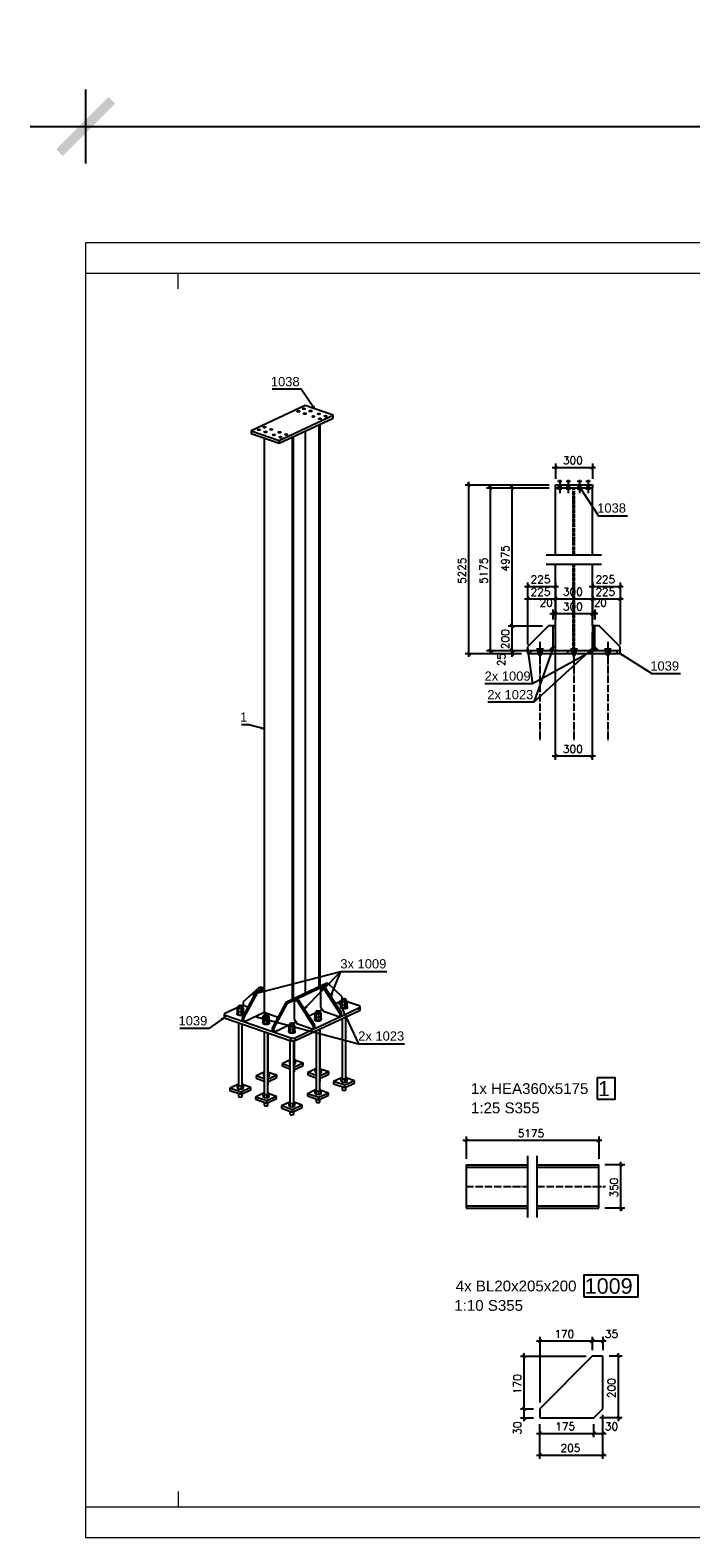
# Model space of a CAD drawing. Header units: millimetres. Extents: x 1814 to 94182, y 11562 to 49454.
# Tile 74 of 143: x 13022 to 13557, y 20272 to 21494. Entities that reach past the tile are written whole.
import ezdxf

# ---------------------------------------------------------------- set-up
doc = ezdxf.new("R2010")
doc.units = ezdxf.units.MM
doc.linetypes.add('ACAD_ISO02W100', pattern=[15, 12, -3])
doc.linetypes.add('ACAD_ISO04W100', pattern=[30, 24, -3, 0, -3])
doc.layers.add('AS_DIM_ON', color=7, linetype='Continuous')
doc.layers.add('pomoc', color=210, linetype='Continuous', lineweight=9, plot=False)
doc.layers.add('ramka', color=84, linetype='Continuous', lineweight=15)
doc.layers.add('wymiar', color=135, linetype='Continuous', lineweight=9)
doc.styles.add('ARIAL', font='arial.ttf')
doc.styles.add('ROMANS', font='romans')
doc.styles.add('WYMIARY', font='simplex.shx', dxfattribs={"oblique": 15})
doc.linetypes.add('ZIGZAG', pattern='A,0,[1,A01 - Stacja Paliw Zamość - PAB - pawilon - rzut parteru1.Shx,S=0.079365,R=0,X=0,Y=0],-11,0', length=11)
doc.dimstyles.new('1-50', dxfattribs={"dimscale": 50, "dimtxt": 0.16, "dimasz": 0.2, "dimexe": 0.1, "dimexo": 0.1, "dimgap": 0.075, "dimtad": 1, "dimdec": 1, "dimrnd": 0.1, "dimzin": 9, "dimtxsty": 'WYMIARY', "dimblk": 'ARCHTICK', "dimcen": 0.2, "dimdle": 0.15, "dimadec": 1, "dimazin": 1, "dimtfac": 1, "dimtdec": 1, "dimtix": 1, "dimtmove": 2, "dimatfit": 3, "dimldrblk": 'ARCHTICK', "dimfxl": 0, "dimarcsym": 0})

# ---------------------------------------------------------------- blocks, each defined once
blk = doc.blocks.new('_ARCHTICK')
at = {"color": 0, "linetype": 'ByBlock', "lineweight": -2}
blk.add_solid([(0.398, 0.309), (0.309, 0.398), (-0.309, -0.398), (-0.398, -0.309)], dxfattribs=at)
blk = doc.blocks.new('*D3273')
at = {"layer": 'Defpoints', "color": 0}
for p in [(14466.8, 21416.1), (13066.8, 21322.1), (14466.8, 21322.1)]:
    blk.add_point(p, dxfattribs=at)
at = {"layer": 'wymiar', "color": 0, "lineweight": -2}
for p, q in [((13066.8, 21386.1), (13066.8, 21446.1)), ((14466.8, 21386.1), (14466.8, 21446.1)), ((13021.8, 21416.1), (14511.8, 21416.1))]:
    blk.add_line(p, q, dxfattribs=at)
at = {"layer": 'wymiar', "color": 0, "lineweight": -2, "xscale": 60, "yscale": 60, "zscale": 60, "rotation": 180}
blk.add_blockref('_ARCHTICK', (13066.8, 21416.1), dxfattribs=at)
at = {"layer": 'wymiar', "color": 0, "lineweight": -2, "xscale": 60, "yscale": 60, "zscale": 60}
blk.add_blockref('_ARCHTICK', (14466.8, 21416.1), dxfattribs=at)
at = {"layer": 'wymiar', "color": 0, "insert": (13766.8, 21462.6), "char_height": 48, "attachment_point": 5, "style": 'WYMIARY'}
blk.add_mtext('5600', dxfattribs=at)

msp = doc.modelspace()

# ---------------------------------------------------------------- linework, layer by layer
at = {"color": 145, "linetype": 'Continuous', "ltscale": 0.25}
for p, q in [((13244.588, 21189.867), (13200.951, 21169.466)), ((13223.716, 21161.625), (13267.353, 21182.027)), ((13223.716, 21159.335), (13267.353, 21179.737)), ((13267.353, 21182.027), (13244.588, 21189.867)), ((13267.353, 21179.737), (13267.353, 21182.027)), ((13200.951, 21169.466), (13223.716, 21161.625)), ((13200.951, 21169.466), (13200.951, 21167.176)), ((13200.951, 21167.176), (13223.716, 21159.335)), ((13244.789, 21169.188), (13244.789, 20713.499)), ((13255.792, 21174.332), (13255.792, 20718.643)), ((13256.932, 20719.176), (13256.932, 21174.865)), ((13211.372, 21163.587), (13211.372, 20698.04)), ((13223.716, 21159.335), (13223.716, 21161.625)), ((13234.926, 21164.576), (13234.137, 21164.207)), ((13234.137, 21164.207), (13234.137, 20708.519)), ((13235.276, 20709.052), (13235.276, 21164.74)), ((13447.408, 21125.565), (13477.408, 21125.565)), ((13447.408, 21123.065), (13447.408, 21125.565)), ((13447.408, 21068.812), (13447.408, 21123.065)), ((13447.408, 21123.065), (13477.408, 21123.065)), ((13477.408, 21125.565), (13477.408, 21123.065)), ((13477.408, 21068.812), (13477.408, 21123.065)), ((13447.408, 21011.312), (13447.408, 21061.312)), ((13477.408, 21011.312), (13477.408, 21061.312)), ((13441.908, 21011.312), (13424.908, 20994.312)), ((13445.408, 21011.312), (13441.908, 21011.312)), ((13447.408, 21011.312), (13445.408, 21011.312)), ((13445.408, 21011.312), (13445.408, 20994.312)), ((13447.408, 20994.312), (13447.408, 21011.312)), ((13479.408, 21011.312), (13477.408, 21011.312)), ((13477.408, 21011.312), (13477.408, 20994.312)), ((13482.908, 21011.312), (13479.408, 21011.312)), ((13479.408, 20994.312), (13479.408, 21011.312)), ((13499.908, 20994.312), (13482.908, 21011.312)), ((13424.908, 20994.312), (13424.908, 20991.312)), ((13424.908, 20991.312), (13425.099, 20991.312)), ((13424.908, 20991.312), (13424.908, 20988.812)), ((13424.908, 20988.812), (13425.099, 20988.812)), ((13425.099, 20991.312), (13425.641, 20991.312)), ((13425.099, 20988.812), (13425.641, 20988.812)), ((13425.641, 20991.312), (13426.452, 20991.312)), ((13425.641, 20988.812), (13426.452, 20988.812)), ((13426.452, 20991.312), (13427.408, 20991.312)), ((13426.452, 20988.812), (13427.408, 20988.812)), ((13427.408, 20991.312), (13434.908, 20991.312)), ((13427.408, 20988.812), (13427.408, 20991.312)), ((13427.408, 20988.812), (13497.408, 20988.812)), ((13434.908, 20991.312), (13445.408, 20991.312)), ((13442.408, 20991.312), (13445.408, 20994.312)), ((13445.408, 20994.312), (13447.408, 20994.312)), ((13445.408, 20994.312), (13445.408, 20991.312)), ((13445.408, 20991.312), (13458.908, 20991.312)), ((13447.408, 20991.312), (13447.408, 20994.312)), ((13458.908, 20991.312), (13479.408, 20991.312)), ((13477.408, 20994.312), (13479.408, 20994.312)), ((13477.408, 20994.312), (13477.408, 20991.312)), ((13479.408, 20994.312), (13482.408, 20991.312)), ((13479.408, 20991.312), (13479.408, 20994.312)), ((13479.408, 20991.312), (13489.908, 20991.312)), ((13489.908, 20991.312), (13497.408, 20991.312)), ((13497.408, 20991.312), (13498.365, 20991.312)), ((13497.408, 20988.812), (13497.408, 20991.312)), ((13497.408, 20988.812), (13498.365, 20988.812)), ((13498.365, 20991.312), (13499.176, 20991.312)), ((13498.365, 20988.812), (13499.176, 20988.812)), ((13499.176, 20991.312), (13499.718, 20991.312)), ((13499.176, 20988.812), (13499.718, 20988.812)), ((13499.718, 20991.312), (13499.908, 20991.312)), ((13499.718, 20988.812), (13499.908, 20988.812)), ((13499.908, 20991.312), (13499.908, 20994.312)), ((13499.908, 20988.812), (13499.908, 20991.312)), ((13204.644, 20714.446), (13193.572, 20693.698)), ((13207.198, 20717.797), (13194.298, 20706.668)), ((13195.089, 20693.175), (13206.161, 20713.923)), ((13211.372, 20717.591), (13204.644, 20714.446)), ((13204.644, 20714.446), (13206.161, 20713.923)), ((13206.161, 20713.923), (13211.372, 20716.359)), ((13208.501, 20718.406), (13207.198, 20717.797)), ((13207.198, 20717.797), (13209.854, 20716.882)), ((13211.157, 20717.491), (13208.501, 20718.406)), ((13262.142, 20721.612), (13228.926, 20706.083)), ((13230.444, 20705.56), (13263.66, 20721.09)), ((13257.147, 20718.045), (13259.803, 20717.13)), ((13257.147, 20718.045), (13257.147, 20702.473)), ((13261.105, 20717.739), (13258.45, 20718.654)), ((13261.105, 20717.739), (13259.803, 20717.13)), ((13259.803, 20717.13), (13272.703, 20697.116)), ((13274.005, 20697.725), (13261.105, 20717.739)), ((13263.66, 20721.09), (13262.142, 20721.612)), ((13274.732, 20710.695), (13263.66, 20721.09)), ((13189.616, 20701.731), (13179.644, 20697.069)), ((13190.621, 20702.454), (13189.616, 20701.984)), ((13190.46, 20701.021), (13189.616, 20701.984)), ((13189.616, 20701.984), (13189.616, 20699.639)), ((13190.621, 20703.151), (13190.621, 20701.75)), ((13194.618, 20701.607), (13192.961, 20700.832)), ((13194.298, 20703.92), (13193.397, 20703.499)), ((13193.613, 20701.841), (13193.613, 20703.243)), ((13193.775, 20702.57), (13193.613, 20702.583)), ((13194.618, 20701.607), (13193.775, 20702.57)), ((13194.298, 20706.668), (13194.298, 20703.92)), ((13194.298, 20703.92), (13198.293, 20702.545)), ((13194.618, 20699.262), (13194.618, 20701.607)), ((13228.926, 20706.083), (13217.854, 20685.335)), ((13219.372, 20684.812), (13230.444, 20705.56)), ((13228.926, 20706.083), (13230.444, 20705.56)), ((13235.654, 20707.996), (13238.31, 20707.081)), ((13235.654, 20707.996), (13235.654, 20692.425)), ((13239.613, 20707.69), (13236.957, 20708.605)), ((13239.613, 20707.69), (13238.31, 20707.081)), ((13238.31, 20707.081), (13251.21, 20687.067)), ((13252.513, 20687.676), (13239.613, 20707.69)), ((13257.147, 20702.473), (13259.423, 20698.941)), ((13269.111, 20705.319), (13274.691, 20707.928)), ((13273.395, 20702.439), (13273.395, 20702.072)), ((13274.691, 20707.872), (13273.685, 20707.402)), ((13274.529, 20706.439), (13273.685, 20707.402)), ((13273.685, 20707.402), (13273.685, 20705.057)), ((13273.685, 20705.057), (13274.529, 20704.094)), ((13273.685, 20705.057), (13273.685, 20702.713)), ((13273.685, 20702.713), (13274.529, 20701.749)), ((13274.005, 20694.977), (13288.66, 20701.828)), ((13277.03, 20706.25), (13274.529, 20706.439)), ((13274.529, 20706.439), (13274.529, 20704.094)), ((13274.529, 20704.094), (13277.03, 20703.905)), ((13274.529, 20704.094), (13274.529, 20701.749)), ((13274.529, 20701.749), (13277.03, 20701.561)), ((13274.691, 20708.569), (13274.691, 20707.168)), ((13274.732, 20708.705), (13274.732, 20710.695)), ((13278.688, 20707.025), (13277.03, 20706.25)), ((13277.03, 20703.905), (13277.03, 20706.25)), ((13277.03, 20703.905), (13278.688, 20704.68)), ((13277.03, 20701.561), (13277.03, 20703.905)), ((13277.03, 20701.561), (13278.688, 20702.336)), ((13277.682, 20707.26), (13277.682, 20708.661)), ((13277.844, 20707.989), (13277.682, 20708.001)), ((13278.688, 20707.025), (13277.844, 20707.989)), ((13278.688, 20704.68), (13278.688, 20707.025)), ((13288.391, 20703.243), (13278.688, 20706.584)), ((13278.688, 20702.336), (13278.688, 20704.68)), ((13278.978, 20702.243), (13278.978, 20702.61)), ((13288.66, 20699.538), (13288.66, 20701.828)), ((13289.255, 20700.268), (13289.255, 20702.558)), ((13179.048, 20696.34), (13179.048, 20694.05)), ((13179.913, 20695.655), (13233.031, 20677.36)), ((13179.913, 20693.365), (13179.913, 20695.655)), ((13179.913, 20693.365), (13233.031, 20675.07)), ((13189.325, 20697.02), (13189.325, 20696.654)), ((13189.616, 20699.639), (13190.46, 20698.676)), ((13189.616, 20699.639), (13189.616, 20697.294)), ((13189.616, 20697.294), (13190.46, 20696.331)), ((13192.961, 20700.832), (13190.46, 20701.021)), ((13190.46, 20701.021), (13190.46, 20698.676)), ((13190.46, 20698.676), (13192.961, 20698.487)), ((13190.46, 20698.676), (13190.46, 20696.331)), ((13190.46, 20696.331), (13192.961, 20696.142)), ((13190.621, 20689.677), (13190.621, 20639.144)), ((13192.961, 20698.487), (13192.961, 20700.832)), ((13192.961, 20698.487), (13194.618, 20699.262)), ((13192.961, 20696.142), (13192.961, 20698.487)), ((13192.961, 20696.142), (13194.618, 20696.917)), ((13193.572, 20693.698), (13195.089, 20693.175)), ((13193.572, 20693.698), (13193.572, 20690.95)), ((13194.618, 20696.917), (13194.618, 20699.262)), ((13194.909, 20696.825), (13194.909, 20697.191)), ((13195.089, 20690.428), (13211.372, 20698.04)), ((13195.089, 20690.428), (13195.089, 20693.175)), ((13210.193, 20689.833), (13210.193, 20689.467)), ((13211.489, 20695.267), (13210.484, 20694.797)), ((13211.327, 20693.833), (13210.484, 20694.797)), ((13210.484, 20694.797), (13210.484, 20692.452)), ((13210.484, 20692.452), (13211.327, 20691.489)), ((13210.484, 20692.452), (13210.484, 20690.107)), ((13210.484, 20690.107), (13211.327, 20689.144)), ((13213.828, 20693.645), (13211.327, 20693.833)), ((13211.327, 20693.833), (13211.327, 20691.489)), ((13211.327, 20691.489), (13213.828, 20691.3)), ((13211.327, 20691.489), (13211.327, 20689.144)), ((13211.372, 20698.04), (13222.575, 20694.182)), ((13211.489, 20695.964), (13211.489, 20694.563)), ((13215.486, 20694.42), (13213.828, 20693.645)), ((13213.828, 20691.3), (13213.828, 20693.645)), ((13213.828, 20691.3), (13215.486, 20692.075)), ((13213.828, 20688.955), (13213.828, 20691.3)), ((13213.828, 20688.955), (13215.486, 20689.73)), ((13214.48, 20694.654), (13214.48, 20696.056)), ((13214.642, 20695.383), (13214.48, 20695.396)), ((13215.486, 20694.42), (13214.642, 20695.383)), ((13215.486, 20692.075), (13215.486, 20694.42)), ((13215.486, 20689.73), (13215.486, 20692.075)), ((13215.777, 20689.638), (13215.777, 20690.004)), ((13234.812, 20689.283), (13237.015, 20690.313)), ((13235.654, 20692.425), (13237.931, 20688.893)), ((13236.556, 20675.178), (13288.66, 20699.538)), ((13247.618, 20695.27), (13253.524, 20698.031)), ((13252.228, 20692.542), (13252.228, 20692.176)), ((13252.513, 20684.928), (13272.703, 20694.368)), ((13253.524, 20697.976), (13252.518, 20697.506)), ((13253.362, 20696.543), (13252.518, 20697.506)), ((13252.518, 20697.506), (13252.518, 20695.161)), ((13252.518, 20695.161), (13253.362, 20694.198)), ((13252.518, 20695.161), (13252.518, 20692.816)), ((13252.518, 20692.816), (13253.362, 20691.853)), ((13255.863, 20696.354), (13253.362, 20696.543)), ((13253.362, 20696.543), (13253.362, 20694.198)), ((13253.362, 20694.198), (13255.863, 20694.009)), ((13253.362, 20694.198), (13253.362, 20691.853)), ((13253.362, 20691.853), (13255.863, 20691.664)), ((13253.524, 20698.673), (13253.524, 20697.272)), ((13257.521, 20697.129), (13255.863, 20696.354)), ((13255.863, 20694.009), (13255.863, 20696.354)), ((13255.863, 20694.009), (13257.521, 20694.784)), ((13255.863, 20691.664), (13255.863, 20694.009)), ((13255.863, 20691.664), (13257.521, 20692.439)), ((13255.979, 20699.18), (13258.508, 20700.362)), ((13256.515, 20697.363), (13256.515, 20698.765)), ((13256.677, 20698.093), (13256.515, 20698.105)), ((13257.521, 20697.129), (13256.677, 20698.093)), ((13257.521, 20694.784), (13257.521, 20697.129)), ((13257.521, 20692.439), (13257.521, 20694.784)), ((13257.811, 20692.347), (13257.811, 20692.713)), ((13259.423, 20698.941), (13272.703, 20694.368)), ((13272.703, 20697.116), (13274.005, 20697.725)), ((13272.703, 20697.116), (13272.703, 20694.368)), ((13272.703, 20694.368), (13274.005, 20694.977)), ((13274.005, 20694.977), (13274.005, 20697.725)), ((13274.691, 20693.007), (13274.691, 20644.562)), ((13277.682, 20644.654), (13277.682, 20694.406)), ((13193.613, 20639.236), (13193.613, 20688.646)), ((13211.327, 20689.144), (13213.828, 20688.955)), ((13211.489, 20682.489), (13211.489, 20631.957)), ((13214.48, 20632.049), (13214.48, 20681.459)), ((13214.78, 20649.132), (13214.78, 20681.356)), ((13217.854, 20685.335), (13219.372, 20684.812)), ((13217.854, 20685.335), (13217.854, 20682.587)), ((13219.372, 20682.064), (13232.357, 20688.135)), ((13219.372, 20682.064), (13219.372, 20684.812)), ((13231.061, 20682.646), (13231.061, 20682.28)), ((13232.357, 20688.08), (13231.351, 20687.61)), ((13232.195, 20686.646), (13231.351, 20687.61)), ((13231.351, 20687.61), (13231.351, 20685.265)), ((13231.351, 20685.265), (13232.195, 20684.302)), ((13231.351, 20685.265), (13231.351, 20682.92)), ((13231.351, 20682.92), (13232.195, 20681.957)), ((13234.696, 20686.458), (13232.195, 20686.646)), ((13232.195, 20686.646), (13232.195, 20684.302)), ((13232.195, 20684.302), (13234.696, 20684.113)), ((13232.195, 20684.302), (13232.195, 20681.957)), ((13232.195, 20681.957), (13234.696, 20681.768)), ((13232.357, 20688.777), (13232.357, 20687.376)), ((13233.031, 20675.07), (13233.031, 20677.36)), ((13236.354, 20687.233), (13234.696, 20686.458)), ((13234.696, 20684.113), (13234.696, 20686.458)), ((13234.696, 20684.113), (13236.354, 20684.888)), ((13234.696, 20681.768), (13234.696, 20684.113)), ((13234.696, 20681.768), (13236.354, 20682.543)), ((13235.348, 20687.467), (13235.348, 20688.869)), ((13235.51, 20688.196), (13235.348, 20688.208)), ((13236.354, 20687.233), (13235.51, 20688.196)), ((13236.354, 20684.888), (13236.354, 20687.233)), ((13236.354, 20682.543), (13236.354, 20684.888)), ((13236.556, 20677.468), (13251.21, 20684.319)), ((13236.556, 20675.178), (13236.556, 20677.468)), ((13236.644, 20682.451), (13236.644, 20682.817)), ((13237.931, 20688.893), (13251.21, 20684.319)), ((13251.21, 20687.067), (13252.513, 20687.676)), ((13251.21, 20687.067), (13251.21, 20684.319)), ((13251.21, 20684.319), (13252.513, 20684.928)), ((13252.513, 20684.928), (13252.513, 20687.676)), ((13253.524, 20683.111), (13253.524, 20634.666)), ((13256.515, 20634.758), (13256.515, 20684.51)), ((13256.815, 20651.841), (13256.815, 20684.65)), ((13232.357, 20675.302), (13232.357, 20624.77)), ((13235.348, 20624.861), (13235.348, 20674.887)), ((13235.947, 20659.028), (13235.947, 20674.986)), ((13231.95, 20659.165), (13225.99, 20656.379)), ((13232.357, 20654.186), (13225.99, 20656.379)), ((13225.99, 20656.379), (13225.99, 20654.547)), ((13225.99, 20654.547), (13232.357, 20652.354)), ((13232.357, 20659.361), (13231.95, 20659.171)), ((13232.357, 20658.706), (13231.95, 20659.171)), ((13231.95, 20659.171), (13231.95, 20656.826)), ((13231.95, 20656.826), (13232.357, 20656.361)), ((13236.952, 20658.794), (13235.348, 20658.044)), ((13242.912, 20656.896), (13235.348, 20653.36)), ((13235.348, 20655.699), (13236.952, 20656.449)), ((13235.348, 20651.528), (13242.912, 20655.064)), ((13236.109, 20659.757), (13235.947, 20659.769)), ((13236.952, 20658.794), (13236.109, 20659.757)), ((13242.912, 20656.896), (13236.758, 20659.016)), ((13236.952, 20656.449), (13236.952, 20658.794)), ((13242.912, 20655.064), (13242.912, 20656.896)), ((13210.783, 20649.269), (13204.823, 20646.482)), ((13211.489, 20644.187), (13204.823, 20646.482)), ((13204.823, 20646.482), (13204.823, 20644.65)), ((13204.823, 20644.65), (13211.489, 20642.355)), ((13211.489, 20649.605), (13210.783, 20649.275)), ((13211.489, 20648.468), (13210.783, 20649.275)), ((13210.783, 20649.275), (13210.783, 20646.93)), ((13210.783, 20646.93), (13211.489, 20646.123)), ((13210.977, 20642.531), (13211.489, 20641.947)), ((13215.785, 20648.898), (13214.48, 20648.287)), ((13221.745, 20647), (13214.48, 20643.604)), ((13214.48, 20645.943), (13215.785, 20646.553)), ((13214.48, 20641.772), (13221.745, 20645.168)), ((13214.48, 20641.766), (13215.785, 20642.376)), ((13214.942, 20649.861), (13214.78, 20649.873)), ((13214.78, 20639.862), (13214.78, 20641.906)), ((13215.785, 20648.898), (13214.942, 20649.861)), ((13221.745, 20647), (13215.591, 20649.12)), ((13215.785, 20646.553), (13215.785, 20648.898)), ((13215.785, 20642.376), (13215.785, 20642.382)), ((13221.745, 20645.168), (13221.745, 20647)), ((13232.145, 20652.427), (13232.357, 20652.185)), ((13235.348, 20651.522), (13236.952, 20652.272)), ((13235.947, 20649.759), (13235.947, 20651.802)), ((13236.952, 20652.272), (13236.952, 20652.278)), ((13252.818, 20651.978), (13246.858, 20649.191)), ((13253.524, 20646.896), (13246.858, 20649.191)), ((13246.858, 20649.191), (13246.858, 20647.36)), ((13246.858, 20647.36), (13253.524, 20645.064)), ((13253.524, 20652.314), (13252.818, 20651.984)), ((13253.524, 20651.177), (13252.818, 20651.984)), ((13252.818, 20651.984), (13252.818, 20649.639)), ((13252.818, 20649.639), (13253.524, 20648.832)), ((13253.012, 20645.24), (13253.524, 20644.656)), ((13257.82, 20651.607), (13256.515, 20650.997)), ((13263.78, 20649.709), (13256.515, 20646.313)), ((13256.515, 20648.652), (13257.82, 20649.262)), ((13256.515, 20644.481), (13263.78, 20647.877)), ((13256.515, 20644.475), (13257.82, 20645.085)), ((13256.976, 20652.57), (13256.815, 20652.582)), ((13256.815, 20642.571), (13256.815, 20644.615)), ((13257.82, 20651.607), (13256.976, 20652.57)), ((13263.78, 20649.709), (13257.626, 20651.829)), ((13257.82, 20649.262), (13257.82, 20651.607)), ((13257.82, 20645.085), (13257.82, 20645.091)), ((13263.78, 20647.877), (13263.78, 20649.709)), ((13273.685, 20644.791), (13267.726, 20642.004)), ((13276.832, 20638.868), (13267.726, 20642.004)), ((13267.726, 20642.004), (13267.726, 20640.172)), ((13274.691, 20645.267), (13273.685, 20644.797)), ((13274.529, 20643.833), (13273.685, 20644.797)), ((13273.685, 20644.797), (13273.685, 20642.452)), ((13273.685, 20642.452), (13274.529, 20641.488)), ((13277.03, 20643.645), (13274.529, 20643.833)), ((13274.529, 20643.833), (13274.529, 20641.488)), ((13274.529, 20641.488), (13277.03, 20641.3)), ((13284.648, 20642.522), (13276.832, 20638.868)), ((13276.832, 20637.036), (13284.648, 20640.69)), ((13278.688, 20644.42), (13277.03, 20643.645)), ((13277.03, 20641.3), (13277.03, 20643.645)), ((13277.03, 20641.3), (13278.688, 20642.075)), ((13277.844, 20645.383), (13277.682, 20645.395)), ((13278.688, 20644.42), (13277.844, 20645.383)), ((13284.648, 20642.522), (13278.493, 20644.642)), ((13278.688, 20642.075), (13278.688, 20644.42)), ((13284.648, 20640.69), (13284.648, 20642.522)), ((13189.616, 20639.372), (13183.656, 20636.586)), ((13192.762, 20633.45), (13183.656, 20636.586)), ((13183.656, 20636.586), (13183.656, 20634.754)), ((13183.656, 20634.754), (13192.762, 20631.618)), ((13190.621, 20639.849), (13189.616, 20639.378)), ((13190.46, 20638.415), (13189.616, 20639.378)), ((13189.616, 20639.378), (13189.616, 20637.034)), ((13189.616, 20637.034), (13190.46, 20636.07)), ((13189.81, 20632.635), (13190.46, 20631.893)), ((13192.961, 20638.226), (13190.46, 20638.415)), ((13190.46, 20638.415), (13190.46, 20636.07)), ((13190.46, 20636.07), (13192.961, 20635.882)), ((13190.46, 20632.411), (13190.46, 20631.893)), ((13190.46, 20631.893), (13192.384, 20631.748)), ((13190.621, 20631.881), (13190.621, 20629.875)), ((13200.578, 20637.104), (13192.762, 20633.45)), ((13192.762, 20631.618), (13200.578, 20635.272)), ((13192.762, 20631.618), (13192.762, 20633.45)), ((13192.95, 20631.706), (13192.961, 20631.705)), ((13194.618, 20639.001), (13192.961, 20638.226)), ((13192.961, 20635.882), (13192.961, 20638.226)), ((13192.961, 20635.882), (13194.618, 20636.656)), ((13192.961, 20631.705), (13194.618, 20632.48)), ((13192.961, 20631.705), (13192.961, 20631.711)), ((13193.775, 20639.965), (13193.613, 20639.977)), ((13193.613, 20629.966), (13193.613, 20632.01)), ((13194.618, 20639.001), (13193.775, 20639.965)), ((13200.578, 20637.104), (13194.424, 20639.224)), ((13194.618, 20636.656), (13194.618, 20639.001)), ((13194.618, 20632.48), (13194.618, 20632.486)), ((13200.578, 20635.272), (13200.578, 20637.104)), ((13210.484, 20632.185), (13204.524, 20629.399)), ((13213.63, 20626.263), (13204.524, 20629.399)), ((13204.524, 20629.399), (13204.524, 20627.567)), ((13211.489, 20632.661), (13210.484, 20632.191)), ((13211.327, 20631.228), (13210.484, 20632.191)), ((13210.484, 20632.191), (13210.484, 20629.846)), ((13210.484, 20629.846), (13211.327, 20628.883)), ((13213.828, 20631.039), (13211.327, 20631.228)), ((13211.327, 20631.228), (13211.327, 20628.883)), ((13211.327, 20628.883), (13213.828, 20628.694)), ((13221.446, 20629.917), (13213.63, 20626.263)), ((13215.486, 20631.814), (13213.828, 20631.039)), ((13213.828, 20628.694), (13213.828, 20631.039)), ((13213.828, 20628.694), (13215.486, 20629.469)), ((13214.642, 20632.778), (13214.48, 20632.79)), ((13215.486, 20631.814), (13214.642, 20632.778)), ((13221.446, 20629.917), (13215.291, 20632.036)), ((13215.486, 20629.469), (13215.486, 20631.814)), ((13221.446, 20628.085), (13221.446, 20629.917)), ((13252.518, 20634.894), (13246.559, 20632.108)), ((13255.665, 20628.972), (13246.559, 20632.108)), ((13246.559, 20632.108), (13246.559, 20630.276)), ((13246.559, 20630.276), (13255.665, 20627.14)), ((13253.524, 20635.371), (13252.518, 20634.9)), ((13253.362, 20633.937), (13252.518, 20634.9)), ((13252.518, 20634.9), (13252.518, 20632.556)), ((13252.518, 20632.556), (13253.362, 20631.592)), ((13255.863, 20633.748), (13253.362, 20633.937)), ((13253.362, 20633.937), (13253.362, 20631.592)), ((13253.362, 20631.592), (13255.863, 20631.404)), ((13263.48, 20632.626), (13255.665, 20628.972)), ((13255.665, 20627.14), (13263.48, 20630.794)), ((13255.665, 20627.14), (13255.665, 20628.972)), ((13257.521, 20634.523), (13255.863, 20633.748)), ((13255.863, 20631.404), (13255.863, 20633.748)), ((13255.863, 20631.404), (13257.521, 20632.179)), ((13256.677, 20635.487), (13256.515, 20635.499)), ((13257.521, 20634.523), (13256.677, 20635.487)), ((13263.48, 20632.626), (13257.326, 20634.746)), ((13257.521, 20632.179), (13257.521, 20634.523)), ((13263.48, 20630.794), (13263.48, 20632.626)), ((13267.726, 20640.172), (13276.832, 20637.036)), ((13273.88, 20638.053), (13274.529, 20637.312)), ((13274.529, 20637.829), (13274.529, 20637.312)), ((13274.529, 20637.312), (13276.453, 20637.166)), ((13274.691, 20637.299), (13274.691, 20635.293)), ((13276.832, 20637.036), (13276.832, 20638.868)), ((13277.019, 20637.124), (13277.03, 20637.123)), ((13277.03, 20637.123), (13278.688, 20637.898)), ((13277.03, 20637.123), (13277.03, 20637.129)), ((13277.682, 20635.384), (13277.682, 20637.428)), ((13278.688, 20637.898), (13278.688, 20637.904)), ((13204.524, 20627.567), (13213.63, 20624.431)), ((13210.678, 20625.448), (13211.327, 20624.706)), ((13211.327, 20625.224), (13211.327, 20624.706)), ((13211.327, 20624.706), (13213.252, 20624.561)), ((13211.489, 20624.694), (13211.489, 20622.688)), ((13213.63, 20624.431), (13221.446, 20628.085)), ((13213.63, 20624.431), (13213.63, 20626.263)), ((13213.817, 20624.518), (13213.828, 20624.518)), ((13213.828, 20624.518), (13215.486, 20625.293)), ((13213.828, 20624.518), (13213.828, 20624.524)), ((13214.48, 20622.779), (13214.48, 20624.822)), ((13215.486, 20625.293), (13215.486, 20625.299)), ((13231.351, 20624.998), (13225.392, 20622.212)), ((13234.498, 20619.076), (13225.392, 20622.212)), ((13225.392, 20622.212), (13225.392, 20620.38)), ((13225.392, 20620.38), (13234.498, 20617.244)), ((13232.357, 20625.474), (13231.351, 20625.004)), ((13232.195, 20624.041), (13231.351, 20625.004)), ((13231.351, 20625.004), (13231.351, 20622.659)), ((13231.351, 20622.659), (13232.195, 20621.696)), ((13231.546, 20618.26), (13232.195, 20617.519)), ((13234.696, 20623.852), (13232.195, 20624.041)), ((13232.195, 20624.041), (13232.195, 20621.696)), ((13232.195, 20621.696), (13234.696, 20621.507)), ((13232.195, 20618.037), (13232.195, 20617.519)), ((13232.195, 20617.519), (13234.119, 20617.374)), ((13232.357, 20617.507), (13232.357, 20615.5)), ((13242.313, 20622.73), (13234.498, 20619.076)), ((13234.498, 20617.244), (13242.313, 20620.898)), ((13234.498, 20617.244), (13234.498, 20619.076)), ((13234.685, 20617.331), (13234.696, 20617.331)), ((13236.354, 20624.627), (13234.696, 20623.852)), ((13234.696, 20621.507), (13234.696, 20623.852)), ((13234.696, 20621.507), (13236.354, 20622.282)), ((13234.696, 20617.331), (13236.354, 20618.106)), ((13234.696, 20617.331), (13234.696, 20617.337)), ((13235.51, 20625.591), (13235.348, 20625.603)), ((13235.348, 20615.592), (13235.348, 20617.635)), ((13236.354, 20624.627), (13235.51, 20625.591)), ((13242.313, 20622.73), (13236.159, 20624.849)), ((13236.354, 20622.282), (13236.354, 20624.627)), ((13236.354, 20618.106), (13236.354, 20618.111)), ((13242.313, 20620.898), (13242.313, 20622.73)), ((13252.713, 20628.157), (13253.362, 20627.415)), ((13253.362, 20627.933), (13253.362, 20627.415)), ((13253.362, 20627.415), (13255.286, 20627.27)), ((13253.524, 20627.403), (13253.524, 20625.397)), ((13255.852, 20627.228), (13255.863, 20627.227)), ((13255.863, 20627.227), (13257.521, 20628.002)), ((13255.863, 20627.227), (13255.863, 20627.233)), ((13256.515, 20625.488), (13256.515, 20627.532)), ((13257.521, 20628.002), (13257.521, 20628.008)), ((13375.045, 20574.332), (13425.045, 20574.332)), ((13375.045, 20574.332), (13375.045, 20539.332)), ((13375.045, 20572.582), (13425.045, 20572.582)), ((13432.545, 20574.332), (13482.545, 20574.332)), ((13432.545, 20572.582), (13482.545, 20572.582)), ((13482.545, 20539.332), (13482.545, 20574.332)), ((13375.045, 20541.082), (13425.045, 20541.082)), ((13375.045, 20539.332), (13425.045, 20539.332)), ((13432.545, 20541.082), (13482.545, 20541.082)), ((13432.545, 20539.332), (13482.545, 20539.332)), ((13477.245, 20419.232), (13434.745, 20376.732)), ((13485.995, 20419.232), (13477.245, 20419.232)), ((13485.995, 20376.732), (13485.995, 20419.232)), ((13434.745, 20376.732), (13434.745, 20369.232)), ((13478.495, 20369.232), (13485.995, 20376.732)), ((13434.745, 20369.232), (13478.495, 20369.232))]:
    msp.add_line(p, q, dxfattribs=at)
at = {"color": 0, "linetype": 'ByBlock', "lineweight": -2}
for p, q in [((13251.077, 21189.558), (13250.391, 21189.085)), ((13252.152, 21187.262), (13250.391, 21189.085)), ((13251.077, 21189.558), (13252.152, 21187.262)), ((13468.452, 21120.755, -4638.732), (13467.408, 21123.065, -4638.732)), ((13467.408, 21123.065, -4638.732), (13469.145, 21121.218, -4638.732)), ((13468.452, 21120.755, -4638.732), (13469.145, 21121.218, -4638.732)), ((13424.852, 20990.278, -4654.732), (13424.908, 20992.812, -4654.732)), ((13424.852, 20990.278, -4654.732), (13425.677, 20990.397, -4654.732)), ((13424.908, 20992.812, -4654.732), (13425.677, 20990.397, -4654.732)), ((13444.174, 20990.598, -4638.232), (13445.408, 20992.812, -4638.232)), ((13444.174, 20990.598, -4638.232), (13444.959, 20990.318, -4638.232)), ((13445.408, 20992.812, -4638.232), (13444.959, 20990.318, -4638.232)), ((13475.282, 20991.432, -4638.232), (13477.408, 20992.812, -4638.232)), ((13475.282, 20991.432, -4638.232), (13475.845, 20990.817, -4638.232)), ((13477.408, 20992.812, -4638.232), (13475.845, 20990.817, -4638.232)), ((13478.516, 20991.974, -4654.732), (13480.908, 20992.812, -4654.732)), ((13478.516, 20991.974, -4654.732), (13478.917, 20991.244, -4654.732)), ((13480.908, 20992.812, -4654.732), (13478.917, 20991.244, -4654.732)), ((13501.702, 20987.122, -4629.732), (13499.813, 20988.812, -4629.732)), ((13499.813, 20988.812, -4629.732), (13502.148, 20987.826, -4629.732)), ((13501.702, 20987.122, -4629.732), (13502.148, 20987.826, -4629.732)), ((13209.065, 20928.893), (13208.849, 20928.088)), ((13211.372, 20927.844), (13208.849, 20928.088)), ((13209.065, 20928.893), (13211.372, 20927.844)), ((13201.141, 20712.571), (13203.459, 20713.595)), ((13203.666, 20712.788), (13201.141, 20712.571)), ((13203.666, 20712.788), (13203.459, 20713.595)), ((13243.947, 20700.966), (13245.402, 20703.041)), ((13245.996, 20702.457), (13243.947, 20700.966)), ((13245.996, 20702.457), (13245.402, 20703.041)), ((13265.439, 20711.015), (13265.992, 20713.488)), ((13266.765, 20713.175), (13265.439, 20711.015)), ((13266.765, 20713.175), (13265.992, 20713.488)), ((13272.59, 20704.184), (13271.901, 20706.623)), ((13271.901, 20706.623), (13273.344, 20704.54)), ((13272.59, 20704.184), (13273.344, 20704.54)), ((13176.93, 20692.682), (13179.222, 20693.764)), ((13176.93, 20692.682), (13177.405, 20691.998)), ((13179.222, 20693.764), (13177.405, 20691.998)), ((13206.437, 20693.613), (13204.125, 20694.652)), ((13204.125, 20694.652), (13206.649, 20694.419)), ((13206.437, 20693.613), (13206.649, 20694.419))]:
    msp.add_line(p, q, dxfattribs=at)
at = {"color": 10, "linetype": 'ACAD_ISO04W100', "ltscale": 0.25}
for p, q in [((13450.908, 21129.717), (13450.908, 21118.812)), ((13457.908, 21129.717), (13457.908, 21118.812)), ((13466.908, 21129.717), (13466.908, 21118.812)), ((13473.908, 21129.717), (13473.908, 21118.812)), ((13452.758, 21128.167), (13449.058, 21128.167)), ((13452.758, 21122.112), (13449.058, 21122.112)), ((13450.908, 21128.167), (13450.908, 21128.167)), ((13450.908, 21122.112), (13450.908, 21122.112)), ((13459.758, 21128.167), (13456.058, 21128.167)), ((13459.758, 21122.112), (13456.058, 21122.112)), ((13457.908, 21128.167), (13457.908, 21128.167)), ((13457.908, 21122.112), (13457.908, 21122.112)), ((13462.408, 21068.812), (13462.408, 21123.065)), ((13468.758, 21128.167), (13465.058, 21128.167)), ((13468.758, 21122.112), (13465.058, 21122.112)), ((13466.908, 21128.167), (13466.908, 21128.167)), ((13466.908, 21122.112), (13466.908, 21122.112)), ((13475.758, 21128.167), (13472.058, 21128.167)), ((13475.758, 21122.112), (13472.058, 21122.112)), ((13473.908, 21128.167), (13473.908, 21128.167)), ((13473.908, 21122.112), (13473.908, 21122.112)), ((13462.408, 20985.812), (13462.408, 21061.312)), ((13434.908, 20998.362), (13434.908, 20986.362)), ((13434.908, 20998.362), (13434.908, 20986.362)), ((13434.908, 20998.362), (13434.908, 20986.362)), ((13462.408, 20998.362), (13462.408, 20986.362)), ((13462.408, 20998.362), (13462.408, 20986.362)), ((13489.908, 20998.362), (13489.908, 20986.362)), ((13489.908, 20998.362), (13489.908, 20986.362)), ((13489.908, 20998.362), (13489.908, 20986.362)), ((13437.708, 20992.265), (13432.108, 20992.265)), ((13437.708, 20992.265), (13432.108, 20992.265)), ((13437.708, 20992.265), (13432.108, 20992.265)), ((13436.408, 20987.86), (13433.408, 20987.86)), ((13436.408, 20987.86), (13433.408, 20987.86)), ((13436.408, 20987.86), (13433.408, 20987.86)), ((13434.908, 20992.265), (13434.908, 20992.265)), ((13434.908, 20992.265), (13434.908, 20992.265)), ((13434.908, 20992.265), (13434.908, 20992.265)), ((13434.908, 20987.86), (13434.908, 20987.86)), ((13434.908, 20987.86), (13434.908, 20987.86)), ((13434.908, 20987.86), (13434.908, 20987.86)), ((13434.908, 20986.362), (13434.908, 20918.362)), ((13434.908, 20986.362), (13434.908, 20918.362)), ((13434.908, 20986.362), (13434.908, 20918.362)), ((13465.208, 20992.265), (13459.608, 20992.265)), ((13465.208, 20992.265), (13459.608, 20992.265)), ((13463.908, 20987.86), (13460.908, 20987.86)), ((13463.908, 20987.86), (13460.908, 20987.86)), ((13462.408, 20992.265), (13462.408, 20992.265)), ((13462.408, 20992.265), (13462.408, 20992.265)), ((13462.408, 20987.86), (13462.408, 20987.86)), ((13462.408, 20987.86), (13462.408, 20987.86)), ((13462.408, 20986.362), (13462.408, 20918.362)), ((13462.408, 20986.362), (13462.408, 20918.362)), ((13492.708, 20992.265), (13487.108, 20992.265)), ((13492.708, 20992.265), (13487.108, 20992.265)), ((13492.708, 20992.265), (13487.108, 20992.265)), ((13491.408, 20987.86), (13488.408, 20987.86)), ((13491.408, 20987.86), (13488.408, 20987.86)), ((13491.408, 20987.86), (13488.408, 20987.86)), ((13489.908, 20992.265), (13489.908, 20992.265)), ((13489.908, 20992.265), (13489.908, 20992.265)), ((13489.908, 20992.265), (13489.908, 20992.265)), ((13489.908, 20987.86), (13489.908, 20987.86)), ((13489.908, 20987.86), (13489.908, 20987.86)), ((13489.908, 20987.86), (13489.908, 20987.86)), ((13489.908, 20986.362), (13489.908, 20918.362)), ((13489.908, 20986.362), (13489.908, 20918.362)), ((13489.908, 20986.362), (13489.908, 20918.362)), ((13375.045, 20556.832), (13425.045, 20556.832)), ((13432.545, 20556.832), (13488.045, 20556.832))]:
    msp.add_line(p, q, dxfattribs=at)
at = {"color": 84, "linetype": 'ACAD_ISO02W100', "ltscale": 0.25}
for p, q in [((13449.808, 21125.565), (13449.808, 21123.065)), ((13452.009, 21123.065), (13452.009, 21125.565)), ((13456.808, 21125.565), (13456.808, 21123.065)), ((13459.009, 21123.065), (13459.009, 21125.565)), ((13461.908, 21068.812), (13461.908, 21123.065)), ((13462.908, 21068.812), (13462.908, 21123.065)), ((13465.808, 21125.565), (13465.808, 21123.065)), ((13468.009, 21123.065), (13468.009, 21125.565)), ((13472.808, 21125.565), (13472.808, 21123.065)), ((13475.009, 21123.065), (13475.009, 21125.565)), ((13461.908, 20991.312), (13461.908, 21061.312)), ((13462.908, 20991.312), (13462.908, 21061.312)), ((13433.108, 20991.312), (13433.108, 20988.812)), ((13436.709, 20988.812), (13436.709, 20991.312)), ((13457.158, 20991.312), (13457.158, 20988.812)), ((13460.608, 20991.312), (13460.608, 20988.812)), ((13460.659, 20988.812), (13460.659, 20991.312)), ((13464.209, 20988.812), (13464.209, 20991.312)), ((13488.108, 20991.312), (13488.108, 20988.812)), ((13491.709, 20988.812), (13491.709, 20991.312))]:
    msp.add_line(p, q, dxfattribs=at)
at = {"color": 7, "linetype": 'ZIGZAG', "ltscale": 0.25}
for p, q in [((13439.908, 21068.812), (13484.908, 21068.812)), ((13439.908, 21061.312), (13484.908, 21061.312)), ((13425.045, 20531.832), (13425.045, 20581.832)), ((13432.545, 20531.832), (13432.545, 20581.832))]:
    msp.add_line(p, q, dxfattribs=at)
at = {"color": 7}
for p, q in [((13480.908, 20992.812), (13429.007, 20964.318)), ((13477.408, 20992.812), (13429.856, 20949.318)), ((13201.141, 20712.571), (13273.588, 20731.12)), ((13265.439, 20711.015), (13273.588, 20731.12)), ((13204.125, 20694.652), (13287.94, 20672.617))]:
    msp.add_line(p, q, dxfattribs=at)
for points in [[(13252.152, 21187.262), (13241.306, 21203.018), (13217.998, 21203.018)], [(13467.408, 21123.065), (13482.461, 21100.565), (13505.769, 21100.565)], [(13424.908, 20992.812), (13429.007, 20964.318), (13390.373, 20964.318)], [(13445.408, 20992.812), (13429.856, 20949.318), (13392.571, 20949.318)], [(13499.813, 20988.812), (13525.467, 20972.562), (13548.775, 20972.562)], [(13211.372, 20927.844), (13198.872, 20931.193), (13193.045, 20931.193)], [(13243.947, 20700.966), (13273.588, 20731.12), (13310.873, 20731.12)], [(13271.901, 20706.623), (13287.94, 20672.617), (13325.225, 20672.617)], [(13179.222, 20693.764), (13166.496, 20684.942), (13143.188, 20684.942)]]:
    msp.add_lwpolyline(points, dxfattribs=at)
at = {"color": 4}
for points in [[(13481.379, 20627.595), (13495.897, 20627.595), (13495.897, 20644.845), (13481.379, 20644.845), (13481.379, 20627.595)], [(13470.578, 20467.47), (13514.425, 20467.47), (13514.425, 20484.97), (13470.578, 20484.97), (13470.578, 20467.47)]]:
    msp.add_lwpolyline(points, dxfattribs=at)
at = {"color": 145, "linetype": 'Continuous', "ltscale": 0.25, "extrusion": (-8.32667e-17, 0.915957, 0.401277)}
for centre in [(-13239.103, -8501.103, 19404.682), (-13243.662, -8501.958, 19406.634), (-13244.414, -8500.369, 19403.006), (-13248.973, -8501.224, 19404.958), (-13251.244, -8499.425, 19400.851), (-13255.803, -8500.28, 19402.804), (-13261.115, -8499.546, 19401.128), (-13207.189, -8495.116, 19391.015), (-13211.748, -8495.971, 19392.968), (-13212.501, -8494.381, 19389.339), (-13217.06, -8495.237, 19391.292), (-13219.33, -8493.438, 19387.185), (-13223.889, -8494.293, 19389.137), (-13229.201, -8493.559, 19387.462)]:
    msp.add_circle(centre, 1.1, dxfattribs=at)
at = {"color": 145, "linetype": 'Continuous', "ltscale": 0.25, "extrusion": (8.86374e-14, 0.915957, 0.401277)}
msp.add_circle((-13256.556, -8498.691, 19399.176), 1.1, dxfattribs=at)
at = {"color": 145, "linetype": 'Continuous', "ltscale": 0.25, "extrusion": (-7.99139e-14, 0.915957, 0.401277)}
msp.add_circle((-13224.642, -8492.703, 19385.509), 1.1, dxfattribs=at)
at = {"color": 145, "linetype": 'Continuous', "ltscale": 0.25, "extrusion": (-1.04224e-15, 0.915957, 0.401277)}
for centre in [(-13192.117, -8307.708, 18963.237), (-13276.187, -8309.882, 18968.2), (-13212.985, -8304.824, 18956.654), (-13233.852, -8301.94, 18950.071), (-13255.02, -8305.911, 18959.135)]:
    msp.add_circle(centre, 1.5, dxfattribs=at)
at = {"color": 145, "linetype": 'Continuous', "ltscale": 0.25, "extrusion": (-2.87422e-15, 0.915957, 0.401277)}
for centre in [(-13192.117, -8307.146, 18961.953), (-13276.187, -8309.32, 18966.916), (-13212.985, -8304.261, 18955.37), (-13255.02, -8305.349, 18957.852), (-13233.852, -8301.377, 18948.787)]:
    msp.add_arc(centre, 1.5, 4.360782, 184.360782, dxfattribs=at)
at = {"color": 145, "linetype": 'Continuous', "ltscale": 0.25, "extrusion": (-8.32667e-17, 0.915957, 0.401277)}
for centre, radius, start, end in [((-13276.187, -8307.438, 18962.621), 2.8, 333.736969, 206.672386), ((-13276.187, -8307.291, 18962.285), 2.8, 4.360782, 184.360782), ((-13181.541, -8304.068, 18954.928), 2.5, 4.360782, 49.360782), ((-13192.117, -8305.264, 18957.658), 2.8, 333.736972, 206.672385), ((-13192.117, -8305.117, 18957.322), 2.8, 4.360782, 184.360782), ((-13212.985, -8302.38, 18951.075), 2.8, 333.736976, 206.67239), ((-13212.985, -8302.233, 18950.739), 2.8, 4.360782, 184.360782), ((-13234.659, -8296.727, 18938.171), 2.5, 49.360782, 139.360782), ((-13234.451, -8289.966, 18922.738), 1.5, 127.565704, 184.360782), ((-13234.451, -8286.246, 18914.248), 1.5, 127.565713, 184.360782), ((-13255.319, -8283.362, 18907.665), 1.5, 143.854523, 184.360782), ((-13276.187, -8284.198, 18909.572), 1.5, 4.360782, 184.360782), ((-13192.117, -8282.023, 18904.609), 1.5, 4.360782, 184.360782), ((-13192.117, -8278.304, 18896.119), 1.5, 4.360782, 184.360782), ((-13212.985, -8279.139, 18898.026), 1.5, 4.360782, 184.360782), ((-13213.284, -8282.275, 18905.183), 1.5, 143.854522, 184.360782), ((-13276.187, -8280.478, 18901.082), 1.5, 4.360782, 184.360782), ((-13255.02, -8276.507, 18892.017), 1.5, 4.360782, 184.360782), ((-13233.852, -8272.536, 18882.953), 1.5, 4.360782, 184.360782)]:
    msp.add_arc(centre, radius, start, end, dxfattribs=at)
at = {"color": 145, "linetype": 'Continuous', "ltscale": 0.25, "extrusion": (1.44742e-16, 0.915957, 0.401277)}
msp.add_arc((-13286.762, -8307.421, 18962.581), 2.5, 139.360782, 229.360782, dxfattribs=at)
at = {"color": 145, "linetype": 'Continuous', "ltscale": 0.25, "extrusion": (-3.7096e-16, 0.915957, 0.401277)}
msp.add_arc((-13181.541, -8304.987, 18957.026), 2.5, 319.360782, 49.360782, dxfattribs=at)
at = {"color": 145, "linetype": 'Continuous', "ltscale": 0.25, "extrusion": (-3.38198e-16, 0.915957, 0.401277)}
for centre, start in [((-13255.02, -8303.467, 18953.556), 333.73697), ((-13233.852, -8299.496, 18944.492), 333.736975)]:
    msp.add_arc(centre, 2.8, start, 206.672386, dxfattribs=at)
at = {"color": 145, "linetype": 'Continuous', "ltscale": 0.25, "extrusion": (-3.34397e-16, 0.915957, 0.401277)}
for centre in [(-13255.02, -8303.32, 18953.22), (-13233.852, -8299.349, 18944.156)]:
    msp.add_arc(centre, 2.8, 4.360782, 184.360782, dxfattribs=at)
at = {"color": 145, "linetype": 'Continuous', "ltscale": 0.25, "extrusion": (-3.35758e-16, 0.915957, 0.401277)}
msp.add_arc((-13286.762, -8306.502, 18960.484), 2.5, 139.360782, 184.360782, dxfattribs=at)
at = {"color": 145, "linetype": 'Continuous', "ltscale": 0.25, "extrusion": (-2.25476e-16, 0.915957, 0.401277)}
msp.add_arc((-13234.659, -8297.646, 18940.269), 2.5, 49.360782, 139.360782, dxfattribs=at)
at = {"color": 145, "linetype": 'Continuous', "ltscale": 0.25, "extrusion": (-6.81638e-15, 0.915957, 0.401277)}
for centre, start in [((-13213.284, -8285.994, 18913.674), 143.854525), ((-13255.319, -8287.082, 18916.155), 143.854527)]:
    msp.add_arc(centre, 1.5, start, 184.360782, dxfattribs=at)
at = {"color": 145, "linetype": 'Continuous', "ltscale": 0.25, "extrusion": (7.35928e-15, 0.915957, 0.401277)}
for centre in [(-13255.02, -8280.226, 18900.508), (-13233.852, -8276.255, 18891.443)]:
    msp.add_arc(centre, 1.5, 4.360782, 184.360782, dxfattribs=at)
at = {"color": 145, "linetype": 'Continuous', "ltscale": 0.25, "extrusion": (-7.52582e-15, 0.915957, 0.401277)}
msp.add_arc((-13212.985, -8275.42, 18889.536), 1.5, 4.360782, 184.360782, dxfattribs=at)
at = {"layer": 'AS_DIM_ON', "color": 8}
for p, q in [((13447.408, 21142.867), (13447.408, 21130.565)), ((13477.408, 21142.867), (13477.408, 21130.565)), ((13444.908, 21139.742), (13479.908, 21139.742)), ((13374.208, 21125.565), (13442.408, 21125.565)), ((13377.333, 20986.312), (13377.333, 21128.065)), ((13391.733, 21123.065), (13442.408, 21123.065)), ((13394.858, 20988.812), (13394.858, 21125.565)), ((13409.258, 21123.065), (13442.408, 21123.065)), ((13412.383, 21011.312), (13412.383, 21125.565)), ((13424.908, 21046.387), (13424.908, 20999.312)), ((13447.408, 21046.387), (13447.408, 21016.312)), ((13477.408, 21046.387), (13477.408, 21016.312)), ((13499.908, 21046.387), (13499.908, 20999.312)), ((13422.408, 21043.262), (13449.908, 21043.262)), ((13422.408, 21033.237), (13447.408, 21033.237)), ((13424.908, 21036.362), (13424.908, 20996.312)), ((13447.408, 21036.362), (13447.408, 21016.312)), ((13447.408, 21033.237), (13477.408, 21033.237)), ((13474.908, 21043.262), (13502.408, 21043.262)), ((13477.408, 21036.362), (13477.408, 21016.312)), ((13477.408, 21033.237), (13502.408, 21033.237)), ((13499.908, 21036.362), (13499.908, 20996.312)), ((13442.908, 21021.337), (13447.408, 21021.337)), ((13445.408, 21024.462), (13445.408, 21016.312)), ((13447.408, 21024.462), (13447.408, 21016.312)), ((13447.408, 21021.337), (13477.408, 21021.337)), ((13477.408, 21024.462), (13477.408, 21016.312)), ((13477.408, 21021.337), (13481.908, 21021.337)), ((13479.408, 21024.462), (13479.408, 21016.312)), ((13409.258, 21011.312), (13436.908, 21011.312)), ((13412.383, 20991.312), (13412.383, 21011.312)), ((13447.408, 20902.712), (13447.408, 21006.312)), ((13477.408, 20902.712), (13477.408, 21006.312)), ((13374.208, 20988.812), (13419.908, 20988.812)), ((13391.733, 20991.312), (13442.408, 20991.312)), ((13409.258, 20991.312), (13419.908, 20991.312)), ((13409.258, 20988.812), (13419.908, 20988.812)), ((13412.383, 20986.312), (13412.383, 20991.312)), ((13444.908, 20905.837), (13479.908, 20905.837)), ((13372.545, 20594.357), (13485.045, 20594.357)), ((13375.045, 20597.482), (13375.045, 20579.332)), ((13482.545, 20597.482), (13482.545, 20579.332)), ((13503.695, 20574.332), (13487.545, 20574.332)), ((13500.57, 20536.832), (13500.57, 20576.832)), ((13503.695, 20539.332), (13487.545, 20539.332)), ((13434.745, 20434.882), (13434.745, 20381.732)), ((13477.245, 20434.882), (13477.245, 20424.232)), ((13485.995, 20434.882), (13485.995, 20424.232)), ((13422.22, 20376.732), (13422.22, 20421.732)), ((13432.245, 20431.757), (13477.245, 20431.757)), ((13477.245, 20431.757), (13488.495, 20431.757)), ((13498.52, 20366.732), (13498.52, 20421.732)), ((13419.095, 20419.232), (13472.245, 20419.232)), ((13501.645, 20419.232), (13490.995, 20419.232)), ((13419.095, 20376.732), (13429.745, 20376.732)), ((13422.22, 20366.732), (13422.22, 20376.732)), ((13485.995, 20353.582), (13485.995, 20371.732)), ((13485.995, 20336.057), (13485.995, 20371.732)), ((13419.095, 20369.232), (13429.745, 20369.232)), ((13434.745, 20353.582), (13434.745, 20364.232)), ((13434.745, 20336.057), (13434.745, 20364.232)), ((13478.495, 20353.582), (13478.495, 20364.232)), ((13501.645, 20369.232), (13483.495, 20369.232)), ((13432.245, 20356.707), (13478.495, 20356.707)), ((13478.495, 20356.707), (13488.495, 20356.707)), ((13432.245, 20339.182), (13488.495, 20339.182))]:
    msp.add_line(p, q, dxfattribs=at)
at = {"layer": 'AS_DIM_ON', "color": 8, "linetype": 'ByBlock', "lineweight": -2}
for p, q in [((13448.658, 21140.992), (13446.158, 21138.492)), ((13476.158, 21138.492), (13478.658, 21140.992)), ((13378.583, 21124.315), (13376.083, 21126.815)), ((13396.108, 21121.815), (13393.608, 21124.315)), ((13413.633, 21121.815), (13411.133, 21124.315)), ((13426.158, 21044.512), (13423.658, 21042.012)), ((13446.158, 21042.012), (13448.658, 21044.512)), ((13478.658, 21044.512), (13476.158, 21042.012)), ((13498.658, 21042.012), (13501.158, 21044.512)), ((13426.158, 21034.487), (13423.658, 21031.987)), ((13446.158, 21031.987), (13448.658, 21034.487)), ((13448.658, 21034.487), (13446.158, 21031.987)), ((13476.158, 21031.987), (13478.658, 21034.487)), ((13478.658, 21034.487), (13476.158, 21031.987)), ((13498.658, 21031.987), (13501.158, 21034.487)), ((13446.658, 21022.587), (13444.158, 21020.087)), ((13446.158, 21020.087), (13448.658, 21022.587)), ((13448.658, 21022.587), (13446.158, 21020.087)), ((13476.158, 21020.087), (13478.658, 21022.587)), ((13478.658, 21022.587), (13476.158, 21020.087)), ((13478.158, 21020.087), (13480.658, 21022.587)), ((13413.633, 21010.062), (13411.133, 21012.562)), ((13411.133, 21012.562), (13413.633, 21010.062)), ((13376.083, 20990.062), (13378.583, 20987.562)), ((13393.608, 20992.562), (13396.108, 20990.062)), ((13413.633, 20990.062), (13411.133, 20992.562)), ((13411.133, 20992.562), (13413.633, 20990.062)), ((13411.133, 20990.062), (13413.633, 20987.562)), ((13448.658, 20907.087), (13446.158, 20904.587)), ((13476.158, 20904.587), (13478.658, 20907.087)), ((13376.295, 20595.607), (13373.795, 20593.107)), ((13481.295, 20593.107), (13483.795, 20595.607)), ((13501.82, 20573.082), (13499.32, 20575.582)), ((13499.32, 20540.582), (13501.82, 20538.082)), ((13435.995, 20433.007), (13433.495, 20430.507)), ((13475.995, 20430.507), (13478.495, 20433.007)), ((13478.495, 20433.007), (13475.995, 20430.507)), ((13484.745, 20430.507), (13487.245, 20433.007)), ((13423.47, 20417.982), (13420.97, 20420.482)), ((13499.77, 20417.982), (13497.27, 20420.482)), ((13423.47, 20375.482), (13420.97, 20377.982)), ((13420.97, 20377.982), (13423.47, 20375.482)), ((13420.97, 20370.482), (13423.47, 20367.982)), ((13497.27, 20370.482), (13499.77, 20367.982)), ((13435.995, 20357.957), (13433.495, 20355.457)), ((13477.245, 20355.457), (13479.745, 20357.957)), ((13479.745, 20357.957), (13477.245, 20355.457)), ((13484.745, 20355.457), (13487.245, 20357.957)), ((13435.995, 20340.432), (13433.495, 20337.932)), ((13484.745, 20337.932), (13487.245, 20340.432))]:
    msp.add_line(p, q, dxfattribs=at)
at = {"layer": 'pomoc'}
msp.add_lwpolyline([(13066.804, 21322.087), (14466.804, 21322.087), (14466.804, 20272.087), (13066.804, 20272.087)], close=True, dxfattribs=at)
at = {"layer": 'ramka', "linetype": 'Continuous'}
for p, q in [((13066.804, 21297.087), (14441.804, 21297.087)), ((14441.804, 20297.087), (13066.804, 20297.087))]:
    msp.add_line(p, q, dxfattribs=at)
at = {"layer": 'wymiar'}
for p, q in [((13141.804, 21284.587), (13141.804, 21297.087)), ((13141.804, 20309.587), (13141.804, 20297.087))]:
    msp.add_line(p, q, dxfattribs=at)

# ---------------------------------------------------------------- texts
at = {"color": 7, "style": 'ARIAL'}
for s, p in [('1038', (13216.857, 21205.518)), ('1038', (13481.32, 21103.065)), ('1039', (13524.326, 20975.062)), ('2x 1009', (13390.066, 20966.818)), ('2x 1023', (13392.264, 20951.818)), ('1', (13191.904, 20933.693)), ('3x 1009', (13273.148, 20733.62)), ('1039', (13142.047, 20687.442)), ('2x 1023', (13287.633, 20675.117))]:
    msp.add_text(s, height=7.5, dxfattribs=at).set_placement(p)
at = {"color": 30, "style": 'ARIAL'}
for s, p in [('1x HEA360x5175 ', (13379.012, 20631.845)), ('1:25 S355', (13379.012, 20616.22)), ('4x BL20x205x200 ', (13366.659, 20471.845)), ('1:10 S355', (13365.483, 20456.095))]:
    msp.add_text(s, height=8.75, dxfattribs=at).set_placement(p)
at = {"color": 4, "style": 'ARIAL'}
for s, height, p in [('1', 12.25, (13482.016, 20630.095)), ('1009', 12.5, (13471.177, 20469.97))]:
    msp.add_text(s, height=height, dxfattribs=at).set_placement(p)
at = {"layer": 'AS_DIM_ON', "color": 9, "style": 'ROMANS'}
for s, p in [('300', (13453.482, 21142.242)), ('225', (13427.33, 21045.762)), ('225', (13479.83, 21045.762)), ('225', (13427.33, 21035.737)), ('20', (13434.622, 21026.962)), ('300', (13453.482, 21035.737)), ('20', (13478.491, 21026.962)), ('225', (13479.83, 21035.737)), ('300', (13453.482, 21023.837)), ('300', (13453.482, 20908.337)), ('5175', (13416.892, 20596.857)), ('170', (13446.607, 20434.257)), ('35', (13487.604, 20434.257)), ('175', (13447.232, 20359.207)), ('30', (13487.604, 20359.207)), ('205', (13451.542, 20341.682))]:
    msp.add_text(s, height=6.25, dxfattribs=at).set_placement(p)
for s, p in [('4975', (13409.883, 21055.359)), ('5225', (13374.833, 21045.285)), ('5175', (13392.358, 21045.285)), ('200', (13409.883, 20992.484)), ('25', (13406.758, 20978.525)), ('350', (13498.07, 20547.905)), ('170', (13419.72, 20388.594)), ('200', (13496.02, 20385.404)), ('30', (13419.72, 20355.722))]:
    msp.add_text(s, height=6.25, rotation=90, dxfattribs=at).set_placement(p)

# ---------------------------------------------------------------- dimensions: what is measured, and where the dimension line sits
at = {"layer": 'wymiar'}
dim = msp.add_linear_dim(base=(14466.804, 21416.137), p1=(13066.804, 21322.087), p2=(14466.804, 21322.087), dimstyle='1-50', override={"dimscale": 300, "dimlfac": 4, "dimtfill": 1}, dxfattribs=at)
dim.commit()
dim.dimension.update_dxf_attribs({"geometry": '*D3273', "text_midpoint": (13766.804, 21462.637)})

doc.saveas('drawing.dxf')
